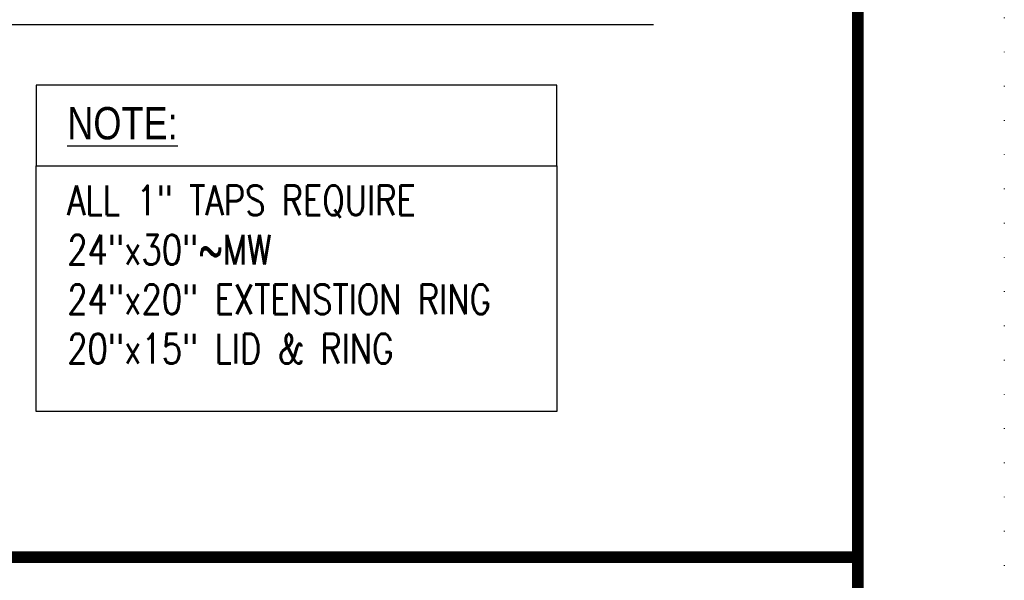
# Model space of a CAD drawing. Extents: x -603 to -141, y -298 to 300.
# Tile 232 of 233: x -324 to -141, y -167 to -63. Entities that reach past the tile are written whole.
import ezdxf

# ---------------------------------------------------------------- set-up
doc = ezdxf.new("R2010")
doc.units = 0
doc.header["$LTSCALE"] = 25
doc.header["$MEASUREMENT"] = 0
doc.linetypes.add('DOT2', pattern=[0.125, 0, -0.125])
doc.layers.get('DEFPOINTS').update_dxf_attribs({"linetype": 'CONTINUOUS'})
for name, color, linetype in [('BORDER', 252, 'CONTINUOUS'), ('VCV_DETAIL', 7, 'CONTINUOUS'), ('VCV_DIMENSIONS_NOTES', 7, 'CONTINUOUS')]:
    doc.layers.add(name, color=color, linetype=linetype)
doc.styles.add('ROMANS', font='romans.shx', dxfattribs={"width": 0.8})

msp = doc.modelspace()

# ---------------------------------------------------------------- linework, layer by layer
at = {"layer": 'BORDER', "color": 7, "const_width": 2.17}
msp.add_lwpolyline([(-575.86, -270.99), (-575.86, 272.63), (-168.15, 272.63), (-168.15, -270.99)], close=True, dxfattribs=at)
msp.add_lwpolyline([(-575.86, -162.27), (-168.15, -162.27)], dxfattribs=at)
at = {"layer": 'DEFPOINTS', "color": 3, "linetype": 'DOT2', "ltscale": 2}
msp.add_lwpolyline([(-603.04, -298.17), (-603.04, 299.81), (-140.96, 299.81), (-140.96, -298.17)], close=True, dxfattribs=at)
at = {"layer": 'VCV_DETAIL'}
for points in [[(-320.59, -89.69), (-224.02, -89.69), (-224.02, -74.71), (-320.59, -74.71)], [(-320.59, -89.69), (-224, -89.69), (-224, -135.24), (-320.59, -135.24)]]:
    msp.add_lwpolyline(points, close=True, dxfattribs=at)
at = {"layer": 'VCV_DIMENSIONS_NOTES', "color": 0}
msp.add_line((-443.56, -63.47), (-206.09, -63.47), dxfattribs=at)

# ---------------------------------------------------------------- texts
at = {"layer": 'VCV_DETAIL', "attachment_point": 1, "style": 'ROMANS'}
for s, width, insert, char_height in [('\\A1;{\\fArial|b0|i0|c0|p34;\\LNOTE:}', 28.6057, (-314.84, -78.75), 6), ('\\A1;ALL 1" TAPS REQUIRE\\P24"x30"~MW\\P24"x20" EXTENSTION RING\\P20"x15" LID & RING', 184.1879, (-314.84, -93.31), 5.5)]:
    msp.add_mtext_dynamic_manual_height_columns(s, width=width, gutter_width=25, heights=[0], dxfattribs=dict(at, insert=insert, char_height=char_height))

doc.saveas('drawing.dxf')
